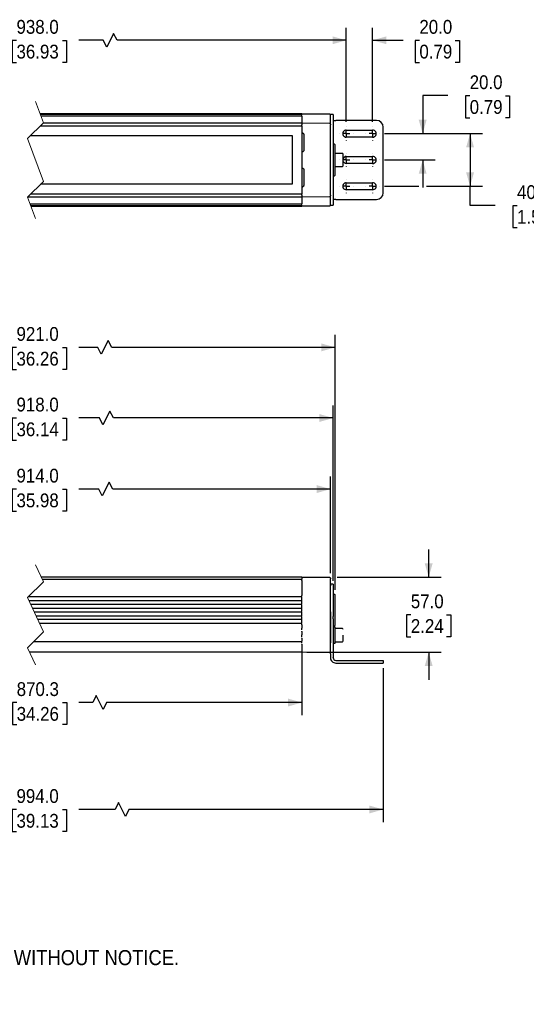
# Model space of a CAD drawing. Header units: millimetres. Extents: x 29 to 1295, y 0 to 796.
# Tile 2 of 4: x 421 to 806, y 35 to 783. Entities that reach past the tile are written whole.
import ezdxf

# ---------------------------------------------------------------- set-up
doc = ezdxf.new("R2010")
doc.units = ezdxf.units.MM
doc.header["$LTSCALE"] = 3
for name, pattern in [('SLD-Center', [19.05, 15.24, -1.27, 1.27, -1.27]), ('SLD-Dashed', [5.08, 2.54, 2.54]), ('SLD-Solid', [0])]:
    doc.linetypes.add(name, pattern=pattern)
doc.layers.add('CENTER', color=40, linetype='SLD-Center')
doc.layers.add('DIMENSIONS', color=140, linetype='SLD-Solid', lineweight=25)
doc.layers.add('TEXT', color=140, linetype='SLD-Solid', lineweight=25)
doc.styles.add('SLDTEXTSTYLE0', font='GOTHIC.TTF', dxfattribs={"width": 0.913})
doc.dimstyles.new('SLDDIMSTYLE0', dxfattribs={"dimtxt": 10.5, "dimasz": 10.5, "dimexe": 0, "dimexo": 0.0625, "dimgap": 2.625, "dimtad": 0, "dimtih": 1, "dimtoh": 1, "dimdec": 1, "dimrnd": 1e-09, "dimzin": 12, "dimdsep": 46, "dimtxsty": 'SLDTEXTSTYLE0', "dimsah": 1, "dimcen": 0.09, "dimadec": 0, "dimazin": 3, "dimtfac": 1, "dimtdec": 1, "dimtofl": 0, "dimtmove": 0, "dimatfit": 3, "dimfxl": 0, "dimfrac": 2, "dimtolj": 1, "dimtzin": 12, "dimarcsym": 0})
doc.dimstyles.new('SLDDIMSTYLE1', dxfattribs={"dimtxt": 10.5, "dimasz": 10.5, "dimexe": 0, "dimexo": 0.0625, "dimgap": 2.625, "dimtad": 0, "dimtih": 1, "dimtoh": 1, "dimdec": 1, "dimrnd": 1e-09, "dimzin": 4, "dimdsep": 46, "dimtxsty": 'SLDTEXTSTYLE0', "dimsah": 1, "dimcen": 0.09, "dimadec": 0, "dimazin": 1, "dimtfac": 1, "dimtdec": 1, "dimtofl": 0, "dimtmove": 0, "dimatfit": 3, "dimfxl": 0, "dimfrac": 2, "dimtolj": 1, "dimtzin": 12, "dimarcsym": 0})
doc.dimstyles.new('SLDDIMSTYLE2', dxfattribs={"dimtxt": 10.5, "dimasz": 10.5, "dimexe": 0, "dimexo": 0.0625, "dimgap": 2.625, "dimtad": 0, "dimtih": 1, "dimtoh": 1, "dimdec": 1, "dimrnd": 1e-09, "dimzin": 4, "dimdsep": 46, "dimtxsty": 'SLDTEXTSTYLE0', "dimsah": 1, "dimcen": 0.09, "dimadec": 0, "dimazin": 1, "dimtfac": 1, "dimtdec": 1, "dimtmove": 0, "dimatfit": 0, "dimfxl": 0, "dimfrac": 2, "dimtolj": 1, "dimtzin": 12, "dimarcsym": 0})

# ---------------------------------------------------------------- blocks, each defined once
blk = doc.blocks.new('SW_NOTE_0_2')
at = {"layer": 'TEXT', "color": 0, "char_height": 11.43, "attachment_point": 1, "style": 'SLDTEXTSTYLE0'}
for s, insert in [('NOTES:', (0, 14.6)), ('  1. DIMENSIONS CAN BE CHANGED BY MANUFACTURER WITHOUT NOTICE.', (0, -14.96)), ('  2. DIMENSIONS DO NOT IMPLY TOLERANCE.', (0, -44.52))]:
    blk.add_mtext(s, dxfattribs=dict(at, insert=insert))
blk = doc.blocks.new('_D_1')
at = {"layer": 'DIMENSIONS'}
for p, q in [((212.64, 356.85), (212.64, 490.17)), ((658.85, 356.85), (658.85, 490.17)), ((212.64, 480.65), (405.88, 480.65)), ((418.29, 480.57), (415.09, 480.57)), ((415.09, 480.57), (415.09, 463.9)), ((453.2, 480.57), (456.4, 480.57)), ((456.4, 480.57), (456.4, 463.9)), ((481.38, 480.65), (465.61, 480.65)), ((484, 475.4), (481.38, 480.65)), ((489.25, 485.9), (484, 475.4)), ((491.88, 480.65), (489.25, 485.9)), ((658.85, 480.65), (491.88, 480.65)), ((415.09, 463.9), (418.29, 463.9)), ((456.4, 463.9), (453.2, 463.9))]:
    blk.add_line(p, q, dxfattribs=at)
for points in [[(212.64, 480.65), (223.14, 477.65), (223.14, 483.65)], [(658.85, 480.65), (648.35, 483.65), (648.35, 477.65)]]:
    blk.add_solid(points, dxfattribs=at)
at = {"layer": 'DIMENSIONS', "char_height": 10.5, "attachment_point": 1, "style": 'SLDTEXTSTYLE0'}
for s, insert in [('918.0', (418.29, 496.11)), ('36.14', (418.29, 477.31))]:
    blk.add_mtext(s, dxfattribs=dict(at, insert=insert))
blk = doc.blocks.new('_D_2')
at = {"layer": 'DIMENSIONS'}
for p, q in [((214.64, 362.71), (214.64, 436.17)), ((656.85, 362.71), (656.85, 436.17)), ((214.64, 426.65), (405.88, 426.65)), ((418.29, 426.57), (415.09, 426.57)), ((415.09, 426.57), (415.09, 409.9)), ((453.2, 426.57), (456.4, 426.57)), ((456.4, 426.57), (456.4, 409.9)), ((480.86, 426.65), (465.61, 426.65)), ((483.48, 421.4), (480.86, 426.65)), ((488.73, 431.9), (483.48, 421.4)), ((491.36, 426.65), (488.73, 431.9)), ((656.85, 426.65), (491.36, 426.65)), ((415.09, 409.9), (418.29, 409.9)), ((456.4, 409.9), (453.2, 409.9))]:
    blk.add_line(p, q, dxfattribs=at)
for points in [[(214.64, 426.65), (225.14, 423.65), (225.14, 429.65)], [(656.85, 426.65), (646.35, 429.65), (646.35, 423.65)]]:
    blk.add_solid(points, dxfattribs=at)
at = {"layer": 'DIMENSIONS', "char_height": 10.5, "attachment_point": 1, "style": 'SLDTEXTSTYLE0'}
for s, insert in [('914.0', (418.29, 442.11)), ('35.98', (418.29, 423.31))]:
    blk.add_mtext(s, dxfattribs=dict(at, insert=insert))
blk = doc.blocks.new('_D_3')
at = {"layer": 'DIMENSIONS'}
for p, q in [((236.64, 307.12), (236.64, 254.95)), ((635.15, 307.12), (635.15, 254.95)), ((478.84, 269.73), (476.21, 264.48)), ((484.09, 259.23), (478.84, 269.73)), ((236.64, 264.48), (406.03, 264.48)), ((418.44, 264.4), (415.24, 264.4)), ((415.24, 264.4), (415.24, 247.73)), ((453.35, 264.4), (456.55, 264.4)), ((456.55, 264.4), (456.55, 247.73)), ((476.21, 264.48), (465.76, 264.48)), ((486.71, 264.48), (484.09, 259.23)), ((635.15, 264.48), (486.71, 264.48)), ((415.24, 247.73), (418.44, 247.73)), ((456.55, 247.73), (453.35, 247.73))]:
    blk.add_line(p, q, dxfattribs=at)
for points in [[(236.64, 264.48), (247.14, 261.48), (247.14, 267.48)], [(635.15, 264.48), (624.65, 267.48), (624.65, 261.48)]]:
    blk.add_solid(points, dxfattribs=at)
at = {"layer": 'DIMENSIONS', "char_height": 10.5, "attachment_point": 1, "style": 'SLDTEXTSTYLE0'}
for s, insert in [('870.3', (418.44, 279.94)), ('34.26', (418.44, 261.14))]:
    blk.add_mtext(s, dxfattribs=dict(at, insert=insert))
blk = doc.blocks.new('_D_5')
at = {"layer": 'DIMENSIONS'}
for p, q in [((174.64, 290.67), (174.64, 173.72)), ((696.85, 290.67), (696.85, 173.72)), ((495.78, 188.5), (493.16, 183.25)), ((501.03, 178), (495.78, 188.5)), ((174.64, 183.25), (405.88, 183.25)), ((418.29, 183.17), (415.09, 183.17)), ((415.09, 183.17), (415.09, 166.5)), ((453.2, 183.17), (456.4, 183.17)), ((456.4, 183.17), (456.4, 166.5)), ((493.16, 183.25), (465.61, 183.25)), ((503.66, 183.25), (501.03, 178)), ((696.85, 183.25), (503.66, 183.25)), ((415.09, 166.5), (418.29, 166.5)), ((456.4, 166.5), (453.2, 166.5))]:
    blk.add_line(p, q, dxfattribs=at)
for points in [[(174.64, 183.25), (185.14, 180.25), (185.14, 186.25)], [(696.85, 183.25), (686.35, 186.25), (686.35, 180.25)]]:
    blk.add_solid(points, dxfattribs=at)
at = {"layer": 'DIMENSIONS', "char_height": 10.5, "attachment_point": 1, "style": 'SLDTEXTSTYLE0'}
for s, insert in [('994.0', (418.29, 198.71)), ('39.13', (418.29, 179.91))]:
    blk.add_mtext(s, dxfattribs=dict(at, insert=insert))
blk = doc.blocks.new('_D_6')
at = {"layer": 'DIMENSIONS'}
for p, q in [((731.43, 359.68), (731.43, 380.68)), ((638.96, 359.68), (655.85, 359.68)), ((661.85, 359.68), (740.95, 359.68)), ((717.85, 331.1), (714.65, 331.1)), ((714.65, 331.1), (714.65, 314.43)), ((745, 331.1), (748.2, 331.1)), ((748.2, 331.1), (748.2, 314.43)), ((714.65, 314.43), (717.85, 314.43)), ((748.2, 314.43), (745, 314.43)), ((638.96, 302.68), (740.95, 302.68)), ((731.43, 302.68), (731.43, 281.68))]:
    blk.add_line(p, q, dxfattribs=at)
for points in [[(731.43, 359.68), (734.43, 370.18), (728.43, 370.18)], [(731.43, 302.68), (728.43, 292.18), (734.43, 292.18)]]:
    blk.add_solid(points, dxfattribs=at)
at = {"layer": 'DIMENSIONS', "char_height": 10.5, "attachment_point": 1, "style": 'SLDTEXTSTYLE0'}
for s, insert in [('57.0', (717.85, 346.64)), ('2.24', (717.85, 327.84))]:
    blk.add_mtext(s, dxfattribs=dict(at, insert=insert))
blk = doc.blocks.new('_D_7')
at = {"layer": 'DIMENSIONS'}
for p, q in [((211.14, 349.99), (211.14, 543.81)), ((487.97, 539.54), (482.72, 529.04)), ((490.6, 534.29), (487.97, 539.54)), ((660.35, 349.99), (660.35, 543.81)), ((211.14, 534.29), (405.88, 534.29)), ((418.29, 534.21), (415.09, 534.21)), ((415.09, 534.21), (415.09, 517.54)), ((453.2, 534.21), (456.4, 534.21)), ((456.4, 534.21), (456.4, 517.54)), ((480.1, 534.29), (465.61, 534.29)), ((482.72, 529.04), (480.1, 534.29)), ((660.35, 534.29), (490.6, 534.29)), ((415.09, 517.54), (418.29, 517.54)), ((456.4, 517.54), (453.2, 517.54))]:
    blk.add_line(p, q, dxfattribs=at)
for points in [[(211.14, 534.29), (221.64, 531.29), (221.64, 537.29)], [(660.35, 534.29), (649.85, 537.29), (649.85, 531.29)]]:
    blk.add_solid(points, dxfattribs=at)
at = {"layer": 'DIMENSIONS', "char_height": 10.5, "attachment_point": 1, "style": 'SLDTEXTSTYLE0'}
for s, insert in [('921.0', (418.29, 549.75)), ('36.26', (418.29, 530.95))]:
    blk.add_mtext(s, dxfattribs=dict(at, insert=insert))
blk = doc.blocks.new('_D_11')
at = {"layer": 'DIMENSIONS'}
for p, q in [((202.64, 705.65), (202.64, 777.1)), ((492.04, 772.82), (486.79, 762.32)), ((494.66, 767.57), (492.04, 772.82)), ((668.85, 705.66), (668.85, 777.1)), ((202.64, 767.57), (405.88, 767.57)), ((418.29, 767.49), (415.09, 767.49)), ((415.09, 767.49), (415.09, 750.83)), ((453.2, 767.49), (456.4, 767.49)), ((456.4, 767.49), (456.4, 750.83)), ((484.16, 767.57), (465.61, 767.57)), ((486.79, 762.32), (484.16, 767.57)), ((668.85, 767.57), (494.66, 767.57)), ((415.09, 750.83), (418.29, 750.83)), ((456.4, 750.83), (453.2, 750.83))]:
    blk.add_line(p, q, dxfattribs=at)
for points in [[(202.64, 767.57), (213.14, 764.57), (213.14, 770.57)], [(668.85, 767.57), (658.35, 770.57), (658.35, 764.57)]]:
    blk.add_solid(points, dxfattribs=at)
at = {"layer": 'DIMENSIONS', "char_height": 10.5, "attachment_point": 1, "style": 'SLDTEXTSTYLE0'}
for s, insert in [('938.0', (418.29, 783.04)), ('36.93', (418.29, 764.24))]:
    blk.add_mtext(s, dxfattribs=dict(at, insert=insert))
blk = doc.blocks.new('_D_13')
at = {"layer": 'DIMENSIONS'}
for p, q in [((668.85, 705.66), (668.85, 777.1)), ((688.85, 705.66), (688.85, 777.1)), ((668.85, 767.57), (647.85, 767.57)), ((688.85, 767.57), (711.95, 767.57)), ((724.35, 767.49), (721.15, 767.49)), ((721.15, 767.49), (721.15, 750.83)), ((751.51, 767.49), (754.7, 767.49)), ((754.7, 767.49), (754.7, 750.83)), ((721.15, 750.83), (724.35, 750.83)), ((754.7, 750.83), (751.51, 750.83))]:
    blk.add_line(p, q, dxfattribs=at)
for points in [[(668.85, 767.57), (658.35, 770.57), (658.35, 764.57)], [(688.85, 767.57), (699.35, 764.57), (699.35, 770.57)]]:
    blk.add_solid(points, dxfattribs=at)
at = {"layer": 'DIMENSIONS', "char_height": 10.5, "attachment_point": 1, "style": 'SLDTEXTSTYLE0'}
for s, insert in [('20.0', (724.35, 783.04)), ('0.79', (724.35, 764.24))]:
    blk.add_mtext(s, dxfattribs=dict(at, insert=insert))
blk = doc.blocks.new('_D_14')
at = {"layer": 'DIMENSIONS'}
for p, q in [((745.9, 725.52), (726.85, 725.52)), ((726.85, 725.52), (726.85, 696.66)), ((762.56, 725.44), (759.36, 725.44)), ((759.36, 725.44), (759.36, 708.77)), ((789.71, 725.44), (792.91, 725.44)), ((792.91, 725.44), (792.91, 708.77)), ((759.36, 708.77), (762.56, 708.77)), ((792.91, 708.77), (789.71, 708.77)), ((697.85, 696.66), (736.37, 696.66)), ((697.85, 676.66), (736.37, 676.66)), ((726.85, 676.66), (726.85, 655.66))]:
    blk.add_line(p, q, dxfattribs=at)
for points in [[(726.85, 696.66), (729.85, 707.16), (723.85, 707.16)], [(726.85, 676.66), (723.85, 666.16), (729.85, 666.16)]]:
    blk.add_solid(points, dxfattribs=at)
at = {"layer": 'DIMENSIONS', "char_height": 10.5, "attachment_point": 1, "style": 'SLDTEXTSTYLE0'}
for s, insert in [('20.0', (762.56, 740.98)), ('0.79', (762.56, 722.18))]:
    blk.add_mtext(s, dxfattribs=dict(at, insert=insert))
blk = doc.blocks.new('_D_15')
at = {"layer": 'DIMENSIONS'}
for p, q in [((697.85, 696.66), (772.37, 696.66)), ((762.85, 696.66), (762.85, 656.66)), ((697.85, 656.66), (723.85, 656.66)), ((729.85, 656.66), (772.37, 656.66)), ((762.85, 642.01), (762.85, 656.66)), ((781.9, 642.01), (762.85, 642.01)), ((798.56, 641.93), (795.36, 641.93)), ((795.36, 641.93), (795.36, 625.26)), ((825.71, 641.93), (828.91, 641.93)), ((828.91, 641.93), (828.91, 625.26)), ((795.36, 625.26), (798.56, 625.26)), ((828.91, 625.26), (825.71, 625.26))]:
    blk.add_line(p, q, dxfattribs=at)
for points in [[(762.85, 696.66), (759.85, 686.16), (765.85, 686.16)], [(762.85, 656.66), (765.85, 667.16), (759.85, 667.16)]]:
    blk.add_solid(points, dxfattribs=at)
at = {"layer": 'DIMENSIONS', "char_height": 10.5, "attachment_point": 1, "style": 'SLDTEXTSTYLE0'}
for s, insert in [('40.0', (798.56, 657.48)), ('1.57', (798.56, 638.67))]:
    blk.add_mtext(s, dxfattribs=dict(at, insert=insert))
blk = doc.blocks.new('SW_CENTERMARKSYMBOL_8')
at = {"layer": 'CENTER', "color": 0}
for p, q in [((-5.08, 0), (-5.19, 0)), ((0, 0), (-2.54, 0)), ((0, 5.08), (0, 5.19)), ((0, 0), (0, 2.54)), ((0, 0), (0, -2.54)), ((0, 0), (2.54, 0)), ((5.08, 0), (5.19, 0)), ((0, -5.08), (0, -5.19))]:
    blk.add_line(p, q, dxfattribs=at)
blk = doc.blocks.new('SW_CENTERMARKSYMBOL_9')
at = {"layer": 'CENTER', "color": 0}
for p, q in [((-5.08, 0), (-5.19, 0)), ((0, 0), (-2.54, 0)), ((0, 5.08), (0, 5.19)), ((0, 0), (0, 2.54)), ((0, 0), (0, -2.54)), ((0, 0), (2.54, 0)), ((5.08, 0), (5.19, 0)), ((0, -5.08), (0, -5.19))]:
    blk.add_line(p, q, dxfattribs=at)
blk = doc.blocks.new('SW_CENTERMARKSYMBOL_10')
at = {"layer": 'CENTER', "color": 0}
for p, q in [((-5.08, 0), (-5.19, 0)), ((0, 0), (-2.54, 0)), ((0, 5.08), (0, 5.19)), ((0, 0), (0, 2.54)), ((0, 0), (0, -2.54)), ((0, 0), (2.54, 0)), ((5.08, 0), (5.19, 0)), ((0, -5.08), (0, -5.19))]:
    blk.add_line(p, q, dxfattribs=at)
blk = doc.blocks.new('SW_CENTERMARKSYMBOL_11')
at = {"layer": 'CENTER', "color": 0}
for p, q in [((-5.08, 0), (-5.19, 0)), ((0, 0), (-2.54, 0)), ((0, 5.08), (0, 5.19)), ((0, 0), (0, 2.54)), ((0, 0), (0, -2.54)), ((0, 0), (2.54, 0)), ((5.08, 0), (5.19, 0)), ((0, -5.08), (0, -5.19))]:
    blk.add_line(p, q, dxfattribs=at)
blk = doc.blocks.new('SW_CENTERMARKSYMBOL_12')
at = {"layer": 'CENTER', "color": 0}
for p, q in [((-5.08, 0), (-5.19, 0)), ((0, 0), (-2.54, 0)), ((0, 5.08), (0, 5.19)), ((0, 0), (0, 2.54)), ((0, 0), (0, -2.54)), ((0, 0), (2.54, 0)), ((5.08, 0), (5.19, 0)), ((0, -5.08), (0, -5.19))]:
    blk.add_line(p, q, dxfattribs=at)
blk = doc.blocks.new('SW_CENTERMARKSYMBOL_13')
at = {"layer": 'CENTER', "color": 0}
for p, q in [((-5.08, 0), (-5.19, 0)), ((0, 0), (-2.54, 0)), ((0, 5.08), (0, 5.19)), ((0, 0), (0, 2.54)), ((0, 0), (0, -2.54)), ((0, 0), (2.54, 0)), ((5.08, 0), (5.19, 0)), ((0, -5.08), (0, -5.19))]:
    blk.add_line(p, q, dxfattribs=at)

msp = doc.modelspace()

# ---------------------------------------------------------------- linework, layer by layer
at = {"color": 7, "linetype": 'SLD-Dashed', "lineweight": 18}
for p, q in [((432.72, 721.18), (438.72, 704.92)), ((438.72, 704.92), (426.72, 692.92)), ((426.72, 692.92), (438.72, 660.39)), ((438.72, 660.39), (426.72, 648.39)), ((426.72, 648.39), (432.72, 632.13)), ((432.72, 369.2), (438.72, 356.19)), ((438.72, 356.19), (426.72, 344.19)), ((426.72, 344.19), (438.72, 318.17)), ((438.72, 318.17), (426.72, 306.17)), ((426.72, 306.17), (432.72, 293.15))]:
    msp.add_line(p, q, dxfattribs=at)
for p, q in [((635.15, 711.66), (436.23, 711.66)), ((635.15, 711.27), (436.38, 711.27)), ((635.15, 711.65), (635.15, 711.66)), ((635.15, 711.5), (635.15, 711.65)), ((635.15, 711.26), (635.15, 711.27)), ((635.15, 711.02), (635.15, 711.26)), ((635.15, 710.8), (635.15, 711.02)), ((656.35, 711.38), (635.35, 711.56)), ((658.85, 711.11), (656.85, 711.11)), ((656.85, 704.88), (656.85, 710.83)), ((658.85, 711.11), (658.85, 709.64)), ((635.15, 709.89), (436.88, 709.89)), ((635.15, 704.66), (438.46, 704.66)), ((634.85, 710.25), (634.85, 709.89)), ((635.15, 709.86), (635.15, 709.89)), ((635.15, 709.86), (635.15, 705.52)), ((635.15, 705.52), (635.15, 704.66)), ((635.15, 704.66), (635.15, 703.41)), ((635.15, 702.91), (635.15, 703.41)), ((656.35, 704.37), (635.35, 704.55)), ((656.85, 703.87), (656.85, 704.88)), ((656.85, 703.87), (656.85, 703.4)), ((656.85, 649.92), (656.85, 703.4)), ((658.85, 709.64), (658.85, 690.05)), ((658.85, 706.66), (660.85, 706.66)), ((691.85, 706.66), (660.85, 706.66)), ((436.46, 702.66), (635.15, 702.66)), ((635.15, 702.68), (635.15, 702.91)), ((635.15, 702.66), (635.15, 650.66)), ((668.85, 699.31), (688.85, 699.31)), ((696.85, 651.66), (696.85, 701.66)), ((428.96, 695.16), (627.65, 695.16)), ((627.65, 695.16), (627.65, 658.16)), ((636.55, 695.56), (636.55, 684.24)), ((658.85, 690.05), (658.85, 686.59)), ((659.85, 688.66), (658.85, 688.66)), ((660.35, 665.16), (660.35, 688.16)), ((688.85, 694.01), (668.85, 694.01)), ((658.85, 686.59), (658.85, 666.73)), ((665.85, 681.66), (660.45, 681.66)), ((666.45, 672.26), (666.45, 681.06)), ((668.85, 679.31), (688.85, 679.31)), ((688.85, 674.01), (668.85, 674.01)), ((636.55, 669.09), (636.55, 657.76)), ((658.85, 666.73), (658.85, 663.26)), ((660.45, 671.66), (665.85, 671.66)), ((658.85, 664.66), (659.85, 664.66)), ((658.85, 663.26), (658.85, 643.67)), ((668.85, 659.31), (688.85, 659.31)), ((627.65, 658.16), (436.48, 658.16)), ((688.85, 654.01), (668.85, 654.01)), ((426.98, 648.66), (635.15, 648.66)), ((428.55, 643.42), (635.15, 643.42)), ((635.15, 650.66), (428.98, 650.66)), ((634.85, 643.42), (634.85, 643.07)), ((635.15, 650.41), (635.15, 650.63)), ((635.15, 649.91), (635.15, 650.41)), ((635.15, 649.91), (635.15, 648.66)), ((635.15, 648.66), (635.15, 647.79)), ((635.15, 647.79), (635.15, 643.46)), ((635.15, 643.42), (635.15, 643.46)), ((635.35, 648.77), (656.35, 648.95)), ((656.85, 649.92), (656.85, 649.45)), ((656.85, 648.43), (656.85, 649.45)), ((656.85, 642.49), (656.85, 648.43)), ((660.85, 646.66), (658.85, 646.66)), ((658.85, 643.67), (658.85, 642.21)), ((660.85, 646.66), (691.85, 646.66)), ((429.06, 642.04), (635.15, 642.04)), ((429.2, 641.66), (635.15, 641.66)), ((635.15, 642.29), (635.15, 642.51)), ((635.15, 642.05), (635.15, 642.29)), ((635.15, 642.04), (635.15, 642.05)), ((635.15, 641.66), (635.15, 641.82)), ((635.15, 641.66), (635.15, 641.66)), ((635.35, 641.75), (656.35, 641.94)), ((656.85, 642.21), (658.85, 642.21)), ((635.15, 359.68), (437.11, 359.68)), ((635.15, 359.68), (635.15, 358.26)), ((656.35, 359.4), (635.35, 359.58)), ((636.55, 359.59), (636.53, 359.57)), ((437.76, 358.26), (635.15, 358.26)), ((635.15, 357.3), (635.15, 358.26)), ((635.15, 357.3), (635.15, 354.47)), ((635.15, 354.47), (635.15, 345.76)), ((656.85, 358.9), (656.85, 358.43)), ((656.85, 357.3), (656.85, 358.43)), ((656.85, 354.03), (656.85, 357.3)), ((658.85, 354.48), (656.85, 354.48)), ((656.85, 354.48), (656.85, 353.04)), ((656.85, 303.88), (656.85, 354.03)), ((658.85, 354.48), (658.85, 353.04)), ((658.85, 353.04), (658.85, 333.45)), ((635.15, 344.77), (427.3, 344.77)), ((634.85, 344.77), (634.85, 341.91)), ((635.15, 345.3), (635.15, 345.76)), ((659.85, 346.68), (658.85, 346.68)), ((660.35, 323.18), (660.35, 346.18)), ((427.77, 341.91), (635.15, 341.91)), ((635.15, 339.07), (429.08, 339.07)), ((634.85, 339.07), (634.85, 336.12)), ((635.15, 341.3), (635.15, 341.71)), ((635.15, 339.93), (635.15, 341.3)), ((635.15, 339.48), (635.15, 339.93)), ((430.44, 336.12), (635.15, 336.12)), ((635.15, 333.24), (431.77, 333.24)), ((433.13, 330.29), (635.15, 330.29)), ((634.85, 333.24), (634.85, 330.29)), ((635.15, 335.39), (635.15, 335.82)), ((635.15, 333.97), (635.15, 335.39)), ((635.15, 333.53), (635.15, 333.97)), ((635.15, 329.42), (635.15, 329.88)), ((635.15, 328.05), (635.15, 329.42)), ((656.85, 333.45), (656.85, 329.92)), ((656.85, 329.92), (656.85, 328.96)), ((658.85, 333.45), (658.85, 329.92)), ((658.85, 328.96), (658.85, 329.92)), ((635.15, 327.45), (434.44, 327.45)), ((635.15, 324.59), (435.76, 324.59)), ((634.85, 327.45), (634.85, 324.59)), ((635.15, 327.65), (635.15, 328.05)), ((635.15, 323.6), (635.15, 324.06)), ((635.15, 323.6), (635.15, 321.26)), ((656.85, 328.96), (656.85, 328.01)), ((656.85, 328.01), (656.85, 309.78)), ((658.85, 328.01), (658.85, 328.96)), ((658.85, 328.01), (658.85, 309.78)), ((658.85, 322.68), (659.85, 322.68)), ((660.45, 321.68), (658.85, 321.68)), ((660.45, 309.68), (660.45, 321.68)), ((634.85, 321.04), (634.85, 319.63)), ((634.85, 315.74), (634.85, 314.51)), ((635.15, 321.12), (635.15, 321.26)), ((635.15, 321.12), (635.15, 321.1)), ((635.15, 318.81), (635.15, 318.75)), ((635.15, 318.54), (635.15, 318.75)), ((635.15, 318.54), (635.15, 315.85)), ((635.15, 315.74), (635.15, 315.85)), ((635.15, 315.74), (635.15, 315.73)), ((665.85, 320.68), (660.45, 320.68)), ((666.45, 311.28), (666.45, 315.68)), ((431.49, 310.93), (635.15, 310.93)), ((634.85, 310.93), (634.85, 309.96)), ((635.15, 313.66), (635.15, 313.6)), ((635.15, 313.39), (635.15, 313.6)), ((635.15, 313.39), (635.15, 311.01)), ((635.15, 310.93), (635.15, 311.01)), ((635.15, 309.15), (635.15, 309.09)), ((635.15, 308.89), (635.15, 309.09)), ((635.15, 308.89), (635.15, 303.18)), ((656.85, 301.54), (656.85, 309.78)), ((658.85, 309.78), (658.85, 301.54)), ((658.85, 309.68), (660.45, 309.68)), ((660.45, 310.68), (665.85, 310.68)), ((635.15, 302.68), (428.33, 302.68)), ((635.15, 302.68), (635.15, 303.18)), ((635.35, 302.78), (656.35, 302.96)), ((656.85, 301.54), (656.85, 300.65)), ((656.85, 300.65), (656.85, 298.78)), ((658.85, 301.54), (658.85, 300.65)), ((658.85, 300.65), (658.85, 298.78)), ((656.85, 298.78), (656.85, 298.48)), ((658.85, 298.48), (658.85, 298.78)), ((660.85, 296.48), (691.85, 296.48)), ((660.85, 294.48), (691.85, 294.48)), ((691.85, 296.48), (696.85, 296.48)), ((691.85, 294.48), (696.85, 294.48)), ((696.85, 296.48), (696.85, 294.48))]:
    msp.add_line(p, q)
for centre, radius, start, end in [((635.35, 711.06), 0.5, 89.99984, 113.56948), ((656.35, 710.88), 0.498, 359.99676, 89.50213), ((635.35, 704.05), 0.5, 90.00027, 113.56802), ((656.35, 703.87), 0.498, 359.99712, 89.50177), ((691.85, 701.66), 5, 0.00041, 89.99953), ((668.85, 696.66), 2.65, 89.99952, 270.00048), ((688.85, 696.66), 2.65, 269.99952, 90.00048), ((659.85, 688.16), 0.5, 0.00041, 89.99884), ((665.85, 681.06), 0.6, 0.00623, 89.9976), ((668.85, 676.66), 2.65, 204.03097, 270.00011), ((668.85, 676.66), 2.65, 89.9976, 155.00139), ((688.85, 676.66), 2.65, 269.99951, 90.00049), ((665.85, 672.26), 0.6, 270.0024, 359.99382), ((659.85, 665.16), 0.5, 270.00116, 359.99959), ((668.85, 656.66), 2.65, 89.99952, 270.00048), ((688.85, 656.66), 2.65, 269.99952, 90.00048), ((691.85, 651.66), 5, 270.00044, 359.99961), ((635.34, 649.26), 0.498, 246.39363, 270.03808), ((656.35, 649.45), 0.498, 270.49823, 0.00288), ((635.34, 642.25), 0.498, 246.39365, 270.03703), ((656.35, 642.44), 0.498, 270.49787, 0.00324), ((635.34, 359.08), 0.498, 90.9578, 113.61114), ((656.35, 358.9), 0.498, 359.99749, 89.5014), ((659.85, 346.18), 0.5, 0.0003, 89.99884), ((659.85, 323.18), 0.5, 270.00116, 359.99959), ((665.85, 320.08), 0.6, 0.00623, 89.9976), ((665.85, 311.28), 0.6, 270.00225, 359.99384), ((635.35, 303.28), 0.5, 246.43185, 269.00027), ((656.35, 303.46), 0.498, 270.4986, 0.00251), ((660.85, 298.48), 4, 179.99962, 270.00052), ((660.85, 298.48), 2, 180.00041, 269.9997)]:
    msp.add_arc(centre, radius, start, end)
for points, knots in [([(635.35, 697.53), (635.51, 697.41), (635.84, 697.17), (636.21, 696.7), (636.49, 696.16), (636.53, 695.76), (636.55, 695.56)], [0, 0, 0, 0, 0.25732, 0.501316, 0.751077, 1, 1, 1, 1]), ([(636.55, 684.24), (636.53, 684.06), (636.5, 683.71), (636.24, 683.24), (635.85, 682.87), (635.51, 682.76), (635.35, 682.7)], [0, 0, 0, 0, 0.249718, 0.499715, 0.749781, 1, 1, 1, 1]), ([(635.35, 670.62), (635.51, 670.57), (635.85, 670.45), (636.24, 670.09), (636.5, 669.61), (636.53, 669.26), (636.55, 669.09)], [0, 0, 0, 0, 0.250217, 0.500266, 0.750264, 1, 1, 1, 1]), ([(636.55, 657.76), (636.53, 657.56), (636.49, 657.16), (636.21, 656.62), (635.84, 656.15), (635.51, 655.92), (635.35, 655.79)], [0, 0, 0, 0, 0.2489204, 0.4986803, 0.742549, 1, 1, 1, 1]), ([(635.35, 359.58), (635.34, 359.58), (635.34, 359.58), (635.34, 359.58), (635.34, 359.58), (635.34, 359.58), (635.34, 359.58), (635.34, 359.58), (635.34, 359.58), (635.34, 359.58), (635.34, 359.58), (635.34, 359.58), (635.34, 359.58), (635.34, 359.58)], [0, 0, 0, 0, 0.047782, 0.15017, 0.300341, 0.498293, 0.600682, 0.692833, 0.771329, 0.839591, 0.897611, 0.94198, 1, 1, 1, 1]), ([(635.34, 302.78), (635.34, 302.78), (635.34, 302.78), (635.34, 302.78), (635.34, 302.78), (635.34, 302.78), (635.34, 302.78), (635.34, 302.78), (635.34, 302.78), (635.34, 302.78), (635.34, 302.78), (635.34, 302.78), (635.34, 302.78), (635.35, 302.78)], [0, 0, 0, 0, 0.143345, 0.293517, 0.501707, 0.552902, 0.576793, 0.600683, 0.624574, 0.648465, 0.696247, 0.866895, 1, 1, 1, 1])]:
    msp.add_open_spline(points, degree=3, knots=knots)

# ---------------------------------------------------------------- block references
at = {"layer": 'CENTER'}
for name, p in [('SW_CENTERMARKSYMBOL_10', (668.85, 696.66)), ('SW_CENTERMARKSYMBOL_11', (688.85, 696.66)), ('SW_CENTERMARKSYMBOL_13', (668.85, 676.66)), ('SW_CENTERMARKSYMBOL_12', (688.85, 676.66)), ('SW_CENTERMARKSYMBOL_9', (668.85, 656.66)), ('SW_CENTERMARKSYMBOL_8', (688.85, 656.66))]:
    msp.add_blockref(name, p, dxfattribs=at)
at = {"layer": 'TEXT'}
msp.add_blockref('SW_NOTE_0_2', (27.78, 91.39), dxfattribs=at)

# ---------------------------------------------------------------- dimensions: what is measured, and where the dimension line sits
at = {"layer": 'DIMENSIONS'}
for base, p1, p2, text, dimstyle, picture, middle in [((668.85, 767.57), (202.64, 701.84), (668.85, 701.85), '938.0', 'SLDDIMSTYLE1', '_D_11', (435.74, 767.57)), ((660.35, 534.29), (211.14, 346.18), (660.35, 346.18), '921.0', 'SLDDIMSTYLE1', '_D_7', (435.74, 534.29)), ((658.85, 480.65), (212.64, 353.04), (658.85, 353.04), '918.0', 'SLDDIMSTYLE1', '_D_1', (435.74, 480.65)), ((656.85, 426.65), (214.64, 358.9), (656.85, 358.9), '914.0', 'SLDDIMSTYLE1', '_D_2', (435.74, 426.65)), ((635.15, 264.48), (236.64, 310.93), (635.15, 310.93), '870.3', 'SLDDIMSTYLE0', '_D_3', (435.89, 264.48)), ((696.85, 183.25), (174.64, 294.48), (696.85, 294.48), '994.0', 'SLDDIMSTYLE1', '_D_5', (435.74, 183.25))]:
    dim = msp.add_linear_dim(base=base, p1=p1, p2=p2, text=text, dimstyle=dimstyle, dxfattribs=at)
    dim.commit()
    dim.dimension.update_dxf_attribs({"geometry": picture, "text_midpoint": middle, "dimtype": 160})
dim = msp.add_linear_dim(base=(688.85, 767.57), p1=(668.85, 701.85), p2=(688.85, 701.85), dimstyle='SLDDIMSTYLE2', dxfattribs=at)
dim.commit()
dim.dimension.update_dxf_attribs({"geometry": '_D_13', "text_midpoint": (737.93, 767.57), "dimtype": 160})
for base, p1, p2, dimstyle, picture, middle in [((726.85, 676.66), (694.04, 696.66), (694.04, 676.66), 'SLDDIMSTYLE2', '_D_14', (726.85, 725.52)), ((762.85, 656.66), (694.04, 696.66), (694.04, 656.66), 'SLDDIMSTYLE1', '_D_15', (762.85, 642.01)), ((731.43, 302.68), (635.15, 359.68), (635.15, 302.68), 'SLDDIMSTYLE2', '_D_6', (731.43, 331.18))]:
    dim = msp.add_linear_dim(base=base, p1=p1, p2=p2, angle=90, dimstyle=dimstyle, dxfattribs=at)
    dim.commit()
    dim.dimension.update_dxf_attribs({"geometry": picture, "text_midpoint": middle, "dimtype": 160})

doc.saveas('drawing.dxf')
